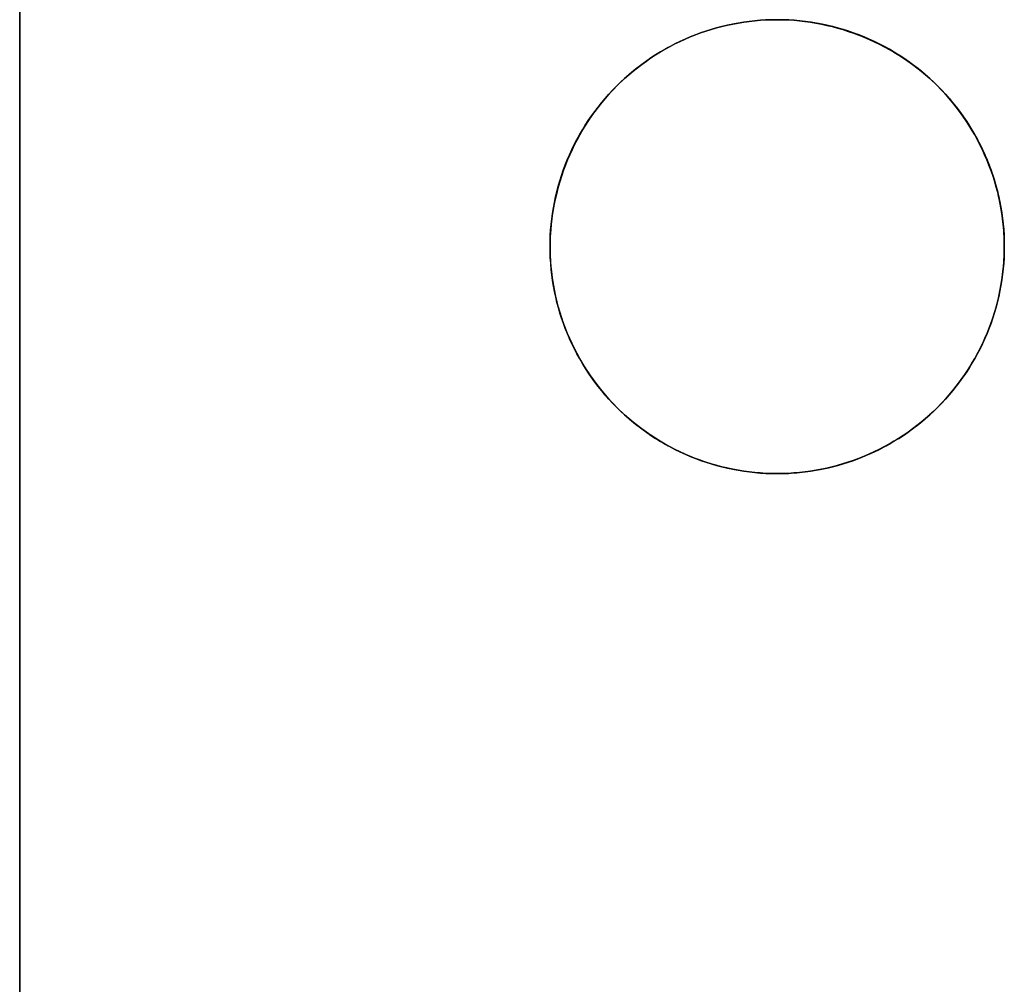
# Model space of a CAD drawing. Header units: millimetres. Extents: x -88 to 88, y -12 to 103.
# Tile 106 of 256: x -71.5 to -68.25, y 31.26 to 34.45. Entities that reach past the tile are written whole.
import ezdxf

# ---------------------------------------------------------------- set-up
doc = ezdxf.new("R2010")
doc.units = ezdxf.units.MM
doc.layers.add('Default', color=7, linetype='Continuous', true_color=0x000000)
doc.layers.add('TOP', color=7, linetype='Continuous', true_color=0xc80000)

msp = doc.modelspace()

# ---------------------------------------------------------------- linework, layer by layer
at = {"layer": 'Default', "color": 254, "true_color": 0xcad1ee}
for points in [[(-71.5012, 3.0352), (-71.5012, 98.0352)], [(-71.5012, 93.3863), (-71.5012, 25.6841)], [(-71.5012, 93.3863), (-71.5012, 25.6841)]]:
    msp.add_lwpolyline(points, dxfattribs=at)
at = {"layer": 'TOP', "color": 254, "true_color": 0xcad1ee}
for points in [[(-68.25, 33.7), (-68.2504, 33.7259), (-68.2518, 33.7517), (-68.254, 33.7775), (-68.2571, 33.8032), (-68.2611, 33.8288), (-68.266, 33.8542), (-68.2718, 33.8795), (-68.2784, 33.9045), (-68.2859, 33.9293), (-68.2943, 33.9538), (-68.3034, 33.978), (-68.3134, 34.0019), (-68.3243, 34.0254), (-68.3359, 34.0485), (-68.3483, 34.0713), (-68.3615, 34.0935), (-68.3755, 34.1153), (-68.3902, 34.1366), (-68.4056, 34.1574), (-68.4218, 34.1777), (-68.4386, 34.1973), (-68.4561, 34.2164), (-68.4743, 34.2349), (-68.493, 34.2527), (-68.5124, 34.2699), (-68.5324, 34.2864), (-68.5529, 34.3022), (-68.574, 34.3172), (-68.5955, 34.3316), (-68.6176, 34.3452), (-68.64, 34.358), (-68.663, 34.37), (-68.6863, 34.3812), (-68.71, 34.3917), (-68.734, 34.4013), (-68.7584, 34.41), (-68.7831, 34.4179), (-68.808, 34.425), (-68.8331, 34.4312), (-68.8584, 34.4365), (-68.884, 34.441), (-68.9096, 34.4445), (-68.9353, 34.4472), (-68.9612, 34.449), (-68.9871, 34.4499), (-69.0129, 34.4499), (-69.0388, 34.449), (-69.0647, 34.4472), (-69.0904, 34.4445), (-69.116, 34.441), (-69.1416, 34.4365), (-69.1669, 34.4312), (-69.192, 34.425), (-69.2169, 34.4179), (-69.2416, 34.41), (-69.266, 34.4013), (-69.29, 34.3917), (-69.3137, 34.3812), (-69.337, 34.37), (-69.36, 34.358), (-69.3824, 34.3452), (-69.4045, 34.3316), (-69.426, 34.3172), (-69.4471, 34.3022), (-69.4676, 34.2864), (-69.4876, 34.2699), (-69.507, 34.2527), (-69.5257, 34.2349), (-69.5439, 34.2164), (-69.5614, 34.1973), (-69.5782, 34.1777), (-69.5944, 34.1574), (-69.6098, 34.1366), (-69.6245, 34.1153), (-69.6385, 34.0935), (-69.6517, 34.0713), (-69.6641, 34.0485), (-69.6757, 34.0254), (-69.6866, 34.0019), (-69.6966, 33.978), (-69.7057, 33.9538), (-69.7141, 33.9293), (-69.7216, 33.9045), (-69.7282, 33.8795), (-69.734, 33.8542), (-69.7389, 33.8288), (-69.7429, 33.8032), (-69.746, 33.7775), (-69.7482, 33.7517), (-69.7496, 33.7259), (-69.75, 33.7)], [(-69.75, 33.7), (-69.7496, 33.6741), (-69.7482, 33.6483), (-69.746, 33.6225), (-69.7429, 33.5968), (-69.7389, 33.5712), (-69.734, 33.5458), (-69.7282, 33.5205), (-69.7216, 33.4955), (-69.7141, 33.4707), (-69.7057, 33.4462), (-69.6966, 33.422), (-69.6866, 33.3981), (-69.6757, 33.3746), (-69.6641, 33.3515), (-69.6517, 33.3287), (-69.6385, 33.3065), (-69.6245, 33.2847), (-69.6098, 33.2634), (-69.5944, 33.2426), (-69.5782, 33.2223), (-69.5614, 33.2027), (-69.5439, 33.1836), (-69.5257, 33.1651), (-69.507, 33.1473), (-69.4876, 33.1301), (-69.4676, 33.1136), (-69.4471, 33.0978), (-69.426, 33.0828), (-69.4045, 33.0684), (-69.3824, 33.0548), (-69.36, 33.042), (-69.337, 33.03), (-69.3137, 33.0188), (-69.29, 33.0083), (-69.266, 32.9987), (-69.2416, 32.99), (-69.2169, 32.9821), (-69.192, 32.975), (-69.1669, 32.9688), (-69.1416, 32.9635), (-69.116, 32.959), (-69.0904, 32.9555), (-69.0647, 32.9528), (-69.0388, 32.951), (-69.0129, 32.9501), (-68.9871, 32.9501), (-68.9612, 32.951), (-68.9353, 32.9528), (-68.9096, 32.9555), (-68.884, 32.959), (-68.8584, 32.9635), (-68.8331, 32.9688), (-68.808, 32.975), (-68.7831, 32.9821), (-68.7584, 32.99), (-68.734, 32.9987), (-68.71, 33.0083), (-68.6863, 33.0188), (-68.663, 33.03), (-68.64, 33.042), (-68.6176, 33.0548), (-68.5955, 33.0684), (-68.574, 33.0828), (-68.5529, 33.0978), (-68.5324, 33.1136), (-68.5124, 33.1301), (-68.493, 33.1473), (-68.4743, 33.1651), (-68.4561, 33.1836), (-68.4386, 33.2027), (-68.4218, 33.2223), (-68.4056, 33.2426), (-68.3902, 33.2634), (-68.3755, 33.2847), (-68.3615, 33.3065), (-68.3483, 33.3287), (-68.3359, 33.3515), (-68.3243, 33.3746), (-68.3134, 33.3981), (-68.3034, 33.422), (-68.2943, 33.4462), (-68.2859, 33.4707), (-68.2784, 33.4955), (-68.2718, 33.5205), (-68.266, 33.5458), (-68.2611, 33.5712), (-68.2571, 33.5968), (-68.254, 33.6225), (-68.2518, 33.6483), (-68.2504, 33.6741), (-68.25, 33.7)]]:
    msp.add_lwpolyline(points, dxfattribs=at)
at = {"layer": 'TOP', "color": 254, "true_color": 0xcad1ee, "extrusion": (1, 0, 0)}
for points in [[(34.45, 13.2215), (32.95, 13.1682)], [(32.95, 13.1683), (32.95, 13.4687)]]:
    msp.add_lwpolyline(points, dxfattribs=at)
at = {"layer": 'TOP', "color": 254, "true_color": 0xcad1ee, "extrusion": (-2.19593e-16, 1, 1.47467e-08)}
msp.add_lwpolyline([(69.75, 13.4686), (69.75, 13.1682)], dxfattribs=at)
at = {"layer": 'TOP', "color": 254, "true_color": 0xcad1ee, "extrusion": (-8.37952e-07, 1, -2.97446e-08)}
msp.add_lwpolyline([(69.75, 13.1681), (68.25, 13.2214)], dxfattribs=at)
at = {"layer": 'TOP', "color": 254, "true_color": 0xcad1ee, "extrusion": (1, -2.83012e-16, 1.67227e-08)}
msp.add_lwpolyline([(33.7, 13.2214), (33.7, 13.5218)], dxfattribs=at)
at = {"layer": 'TOP', "color": 254, "true_color": 0xcad1ee}
for points in [[(-68.25, 33.7, 13.2214), (-68.2502, 33.719, 13.2221), (-68.251, 33.7378, 13.2227), (-68.2521, 33.7566, 13.2234), (-68.2538, 33.7752, 13.224), (-68.2559, 33.7937, 13.2245), (-68.2584, 33.8121, 13.2251), (-68.2614, 33.8304, 13.2257), (-68.2648, 33.8485, 13.2262), (-68.2687, 33.8664, 13.2267), (-68.273, 33.8842, 13.2272), (-68.2777, 33.9018, 13.2276), (-68.2828, 33.9192, 13.2281), (-68.2883, 33.9365, 13.2285), (-68.2942, 33.9535, 13.2289), (-68.3004, 33.9704, 13.2293), (-68.3071, 33.9871, 13.2296), (-68.3145, 34.0042, 13.23), (-68.3222, 34.0211, 13.2303), (-68.3304, 34.0378, 13.2306), (-68.3389, 34.0542, 13.2309), (-68.3478, 34.0704, 13.2311), (-68.3571, 34.0863, 13.2314), (-68.3668, 34.102, 13.2316), (-68.3769, 34.1174, 13.2318), (-68.3873, 34.1325, 13.232), (-68.398, 34.1474, 13.2321), (-68.4091, 34.1619, 13.2322), (-68.4206, 34.1762, 13.2323), (-68.4324, 34.1902, 13.2324), (-68.4445, 34.2039, 13.2325), (-68.4569, 34.2173, 13.2325), (-68.4697, 34.2304, 13.2325), (-68.4828, 34.2431, 13.2325), (-68.4962, 34.2556, 13.2325), (-68.5098, 34.2677, 13.2325), (-68.5238, 34.2795, 13.2324), (-68.5381, 34.2909, 13.2323), (-68.5527, 34.302, 13.2322), (-68.5675, 34.3128, 13.232), (-68.5827, 34.3232, 13.2319), (-68.5981, 34.3332, 13.2317), (-68.6137, 34.3429, 13.2315), (-68.6296, 34.3522, 13.2312), (-68.6458, 34.3611, 13.231), (-68.6622, 34.3696, 13.2307), (-68.6789, 34.3778, 13.2304), (-68.6958, 34.3855, 13.2301), (-68.713, 34.3929, 13.2297), (-68.7296, 34.3996, 13.2294), (-68.7465, 34.4059, 13.229), (-68.7636, 34.4118, 13.2286), (-68.7809, 34.4173, 13.2282), (-68.7983, 34.4224, 13.2278), (-68.8159, 34.4271, 13.2273), (-68.8337, 34.4313, 13.2268), (-68.8517, 34.4352, 13.2263), (-68.8698, 34.4386, 13.2258), (-68.888, 34.4416, 13.2253), (-68.9064, 34.4441, 13.2247), (-68.925, 34.4462, 13.2241), (-68.9436, 34.4479, 13.2235), (-68.9624, 34.4491, 13.2229), (-68.9813, 34.4498, 13.2222), (-69.0002, 34.45, 13.2216), (-69.0186, 34.4498, 13.2209), (-69.037, 34.4491, 13.2202), (-69.0554, 34.4479, 13.2195), (-69.0737, 34.4463, 13.2188), (-69.092, 34.4443, 13.2181), (-69.1103, 34.4418, 13.2174), (-69.1284, 34.4389, 13.2166), (-69.1465, 34.4355, 13.2159), (-69.1645, 34.4317, 13.2151), (-69.1825, 34.4274, 13.2143), (-69.2003, 34.4227, 13.2135), (-69.2179, 34.4176, 13.2127), (-69.2355, 34.4121, 13.2119), (-69.2529, 34.4061, 13.211), (-69.2701, 34.3997, 13.2102), (-69.2872, 34.3928, 13.2093), (-69.3041, 34.3856, 13.2085), (-69.3209, 34.3779, 13.2076), (-69.3374, 34.3698, 13.2067), (-69.3537, 34.3613, 13.2058), (-69.3698, 34.3524, 13.205), (-69.3857, 34.3432, 13.2041), (-69.4014, 34.3335, 13.2032), (-69.4168, 34.3235, 13.2022), (-69.432, 34.313, 13.2013), (-69.4469, 34.3023, 13.2004), (-69.4615, 34.2911, 13.1995), (-69.4759, 34.2796, 13.1986), (-69.49, 34.2678, 13.1977), (-69.5038, 34.2556, 13.1967), (-69.5173, 34.2431, 13.1958), (-69.5304, 34.2302, 13.1949), (-69.5433, 34.2171, 13.194), (-69.5558, 34.2036, 13.193), (-69.568, 34.1898, 13.1921), (-69.5798, 34.1757, 13.1912), (-69.5913, 34.1613, 13.1903), (-69.6024, 34.1467, 13.1893), (-69.6132, 34.1318, 13.1884), (-69.6236, 34.1166, 13.1875), (-69.6336, 34.1012, 13.1866), (-69.6433, 34.0855, 13.1857), (-69.6526, 34.0696, 13.1848), (-69.6614, 34.0535, 13.1839), (-69.6699, 34.0372, 13.183), (-69.678, 34.0206, 13.1822), (-69.6857, 34.0039, 13.1813), (-69.6929, 33.987, 13.1804), (-69.6998, 33.9699, 13.1796), (-69.7062, 33.9526, 13.1787), (-69.7121, 33.9352, 13.1779), (-69.7177, 33.9177, 13.1771), (-69.7228, 33.9, 13.1763), (-69.7275, 33.8822, 13.1755), (-69.7317, 33.8643, 13.1747), (-69.7355, 33.8463, 13.1739), (-69.7389, 33.8282, 13.1731), (-69.7418, 33.81, 13.1724), (-69.7443, 33.7918, 13.1716), (-69.7464, 33.7735, 13.1709), (-69.748, 33.7552, 13.1702), (-69.7491, 33.7368, 13.1695), (-69.7498, 33.7184, 13.1688), (-69.75, 33.7, 13.1682)], [(-69.75, 33.7, 13.4686), (-69.7498, 33.7184, 13.4692), (-69.7491, 33.7368, 13.4699), (-69.748, 33.7552, 13.4706), (-69.7464, 33.7735, 13.4713), (-69.7443, 33.7918, 13.472), (-69.7418, 33.81, 13.4728), (-69.7389, 33.8282, 13.4735), (-69.7355, 33.8463, 13.4743), (-69.7317, 33.8643, 13.4751), (-69.7275, 33.8822, 13.4759), (-69.7228, 33.9, 13.4767), (-69.7177, 33.9177, 13.4775), (-69.7121, 33.9352, 13.4783), (-69.7062, 33.9526, 13.4791), (-69.6998, 33.9699, 13.48), (-69.6929, 33.987, 13.4808), (-69.6857, 34.0039, 13.4817), (-69.678, 34.0206, 13.4825), (-69.6699, 34.0372, 13.4834), (-69.6614, 34.0535, 13.4843), (-69.6526, 34.0696, 13.4852), (-69.6433, 34.0855, 13.4861), (-69.6336, 34.1012, 13.487), (-69.6236, 34.1166, 13.4879), (-69.6132, 34.1318, 13.4888), (-69.6024, 34.1467, 13.4897), (-69.5913, 34.1614, 13.4906), (-69.5798, 34.1757, 13.4916), (-69.5679, 34.1898, 13.4925), (-69.5558, 34.2036, 13.4934), (-69.5432, 34.2171, 13.4943), (-69.5304, 34.2303, 13.4953), (-69.5172, 34.2431, 13.4962), (-69.5037, 34.2556, 13.4971), (-69.49, 34.2678, 13.498), (-69.4759, 34.2797, 13.499), (-69.4615, 34.2912, 13.4999), (-69.4469, 34.3023, 13.5008), (-69.432, 34.3131, 13.5017), (-69.4168, 34.3235, 13.5026), (-69.4014, 34.3335, 13.5035), (-69.3857, 34.3432, 13.5044), (-69.3698, 34.3524, 13.5053), (-69.3537, 34.3613, 13.5062), (-69.3374, 34.3698, 13.5071), (-69.3209, 34.3779, 13.508), (-69.3041, 34.3856, 13.5088), (-69.2872, 34.3928, 13.5097), (-69.2701, 34.3997, 13.5106), (-69.2529, 34.4061, 13.5114), (-69.2355, 34.4121, 13.5122), (-69.2179, 34.4176, 13.5131), (-69.2003, 34.4227, 13.5139), (-69.1825, 34.4274, 13.5147), (-69.1645, 34.4317, 13.5155), (-69.1465, 34.4355, 13.5162), (-69.1284, 34.4389, 13.517), (-69.1103, 34.4418, 13.5178), (-69.092, 34.4443, 13.5185), (-69.0737, 34.4463, 13.5192), (-69.0554, 34.4479, 13.5199), (-69.037, 34.4491, 13.5206), (-69.0186, 34.4498, 13.5213), (-69.0002, 34.45, 13.522), (-68.9813, 34.4498, 13.5226), (-68.9624, 34.4491, 13.5233), (-68.9436, 34.4479, 13.5239), (-68.925, 34.4462, 13.5245), (-68.9065, 34.4442, 13.5251), (-68.8881, 34.4416, 13.5256), (-68.8699, 34.4386, 13.5262), (-68.8518, 34.4352, 13.5267), (-68.8338, 34.4314, 13.5272), (-68.8161, 34.4271, 13.5277), (-68.7985, 34.4224, 13.5281), (-68.781, 34.4173, 13.5286), (-68.7638, 34.4118, 13.529), (-68.7467, 34.4059, 13.5294), (-68.7298, 34.3997, 13.5297), (-68.7132, 34.393, 13.5301), (-68.696, 34.3856, 13.5304), (-68.6791, 34.3779, 13.5308), (-68.6625, 34.3698, 13.5311), (-68.646, 34.3612, 13.5313), (-68.6298, 34.3523, 13.5316), (-68.6139, 34.343, 13.5318), (-68.5983, 34.3333, 13.532), (-68.5828, 34.3233, 13.5322), (-68.5677, 34.3129, 13.5324), (-68.5529, 34.3021, 13.5325), (-68.5383, 34.291, 13.5327), (-68.524, 34.2796, 13.5328), (-68.51, 34.2678, 13.5328), (-68.4963, 34.2557, 13.5329), (-68.4829, 34.2433, 13.5329), (-68.4698, 34.2305, 13.5329), (-68.4571, 34.2174, 13.5329), (-68.4446, 34.204, 13.5329), (-68.4325, 34.1904, 13.5328), (-68.4207, 34.1764, 13.5327), (-68.4093, 34.1621, 13.5326), (-68.3981, 34.1475, 13.5325), (-68.3874, 34.1327, 13.5323), (-68.377, 34.1176, 13.5322), (-68.3669, 34.1022, 13.532), (-68.3573, 34.0865, 13.5318), (-68.3479, 34.0706, 13.5315), (-68.339, 34.0544, 13.5313), (-68.3305, 34.038, 13.531), (-68.3223, 34.0213, 13.5307), (-68.3146, 34.0044, 13.5303), (-68.3072, 33.9873, 13.53), (-68.3005, 33.9706, 13.5296), (-68.2942, 33.9537, 13.5293), (-68.2883, 33.9367, 13.5289), (-68.2828, 33.9194, 13.5284), (-68.2777, 33.9019, 13.528), (-68.273, 33.8843, 13.5275), (-68.2687, 33.8665, 13.5271), (-68.2649, 33.8486, 13.5266), (-68.2614, 33.8305, 13.526), (-68.2584, 33.8122, 13.5255), (-68.2559, 33.7938, 13.5249), (-68.2538, 33.7753, 13.5243), (-68.2521, 33.7566, 13.5237), (-68.251, 33.7379, 13.5231), (-68.2502, 33.719, 13.5225), (-68.25, 33.7, 13.5218)], [(-68.25, 33.7, 13.2214), (-68.2502, 33.7184, 13.2221), (-68.2509, 33.7369, 13.2227), (-68.2521, 33.7552, 13.2233), (-68.2537, 33.7736, 13.2239), (-68.2558, 33.7919, 13.2245), (-68.2583, 33.8101, 13.225), (-68.2613, 33.8283, 13.2256), (-68.2648, 33.8463, 13.2261), (-68.2686, 33.8643, 13.2266), (-68.2729, 33.8822, 13.2271), (-68.2777, 33.9, 13.2276), (-68.2828, 33.9176, 13.228), (-68.2884, 33.9351, 13.2284), (-68.2944, 33.9525, 13.2288), (-68.3008, 33.9697, 13.2292), (-68.3077, 33.9868, 13.2296), (-68.3149, 34.0037, 13.2299), (-68.3225, 34.0204, 13.2303), (-68.3306, 34.0369, 13.2306), (-68.339, 34.0533, 13.2308), (-68.3478, 34.0694, 13.2311), (-68.3571, 34.0853, 13.2314), (-68.3667, 34.101, 13.2316), (-68.3766, 34.1164, 13.2318), (-68.387, 34.1316, 13.2319), (-68.3977, 34.1466, 13.2321), (-68.4088, 34.1613, 13.2322), (-68.4203, 34.1757, 13.2323), (-68.4321, 34.1898, 13.2324), (-68.4443, 34.2036, 13.2325), (-68.4568, 34.2171, 13.2325), (-68.4697, 34.2303, 13.2325), (-68.4829, 34.2432, 13.2325), (-68.4964, 34.2557, 13.2325), (-68.5102, 34.2679, 13.2324), (-68.5244, 34.2797, 13.2324), (-68.5388, 34.2912, 13.2323), (-68.5534, 34.3023, 13.2321), (-68.5684, 34.313, 13.232), (-68.5836, 34.3234, 13.2318), (-68.599, 34.3333, 13.2316), (-68.6147, 34.3429, 13.2314), (-68.6306, 34.3522, 13.2312), (-68.6468, 34.361, 13.2309), (-68.6631, 34.3694, 13.2307), (-68.6796, 34.3775, 13.2304), (-68.6964, 34.3851, 13.23), (-68.7133, 34.3923, 13.2297), (-68.7303, 34.3992, 13.2293), (-68.7476, 34.4056, 13.229), (-68.7649, 34.4116, 13.2286), (-68.7825, 34.4172, 13.2281), (-68.8001, 34.4223, 13.2277), (-68.8179, 34.4271, 13.2272), (-68.8358, 34.4314, 13.2268), (-68.8538, 34.4352, 13.2263), (-68.8718, 34.4387, 13.2257), (-68.89, 34.4417, 13.2252), (-68.9082, 34.4442, 13.2246), (-68.9265, 34.4463, 13.2241), (-68.9448, 34.4479, 13.2235), (-68.9632, 34.4491, 13.2229), (-68.9816, 34.4498, 13.2222), (-69.0001, 34.45, 13.2216), (-69.0185, 34.4498, 13.2209), (-69.0369, 34.4491, 13.2202), (-69.0553, 34.448, 13.2196), (-69.0736, 34.4464, 13.2188), (-69.0919, 34.4444, 13.2181), (-69.1101, 34.4419, 13.2174), (-69.1283, 34.439, 13.2166), (-69.1463, 34.4356, 13.2159), (-69.1643, 34.4318, 13.2151), (-69.1822, 34.4275, 13.2143), (-69.1999, 34.4229, 13.2135), (-69.2176, 34.4177, 13.2127), (-69.2351, 34.4122, 13.2119), (-69.2526, 34.4062, 13.2111), (-69.2698, 34.3998, 13.2102), (-69.287, 34.3929, 13.2094), (-69.3039, 34.3857, 13.2085), (-69.3206, 34.378, 13.2076), (-69.3371, 34.3699, 13.2068), (-69.3534, 34.3615, 13.2059), (-69.3695, 34.3526, 13.205), (-69.3854, 34.3433, 13.2041), (-69.4011, 34.3336, 13.2032), (-69.4166, 34.3236, 13.2023), (-69.4317, 34.3132, 13.2014), (-69.4467, 34.3024, 13.2004), (-69.4613, 34.2913, 13.1995), (-69.4757, 34.2798, 13.1986), (-69.4898, 34.2679, 13.1977), (-69.5036, 34.2558, 13.1968), (-69.5171, 34.2433, 13.1958), (-69.5302, 34.2304, 13.1949), (-69.5431, 34.2173, 13.194), (-69.5555, 34.2038, 13.193), (-69.5677, 34.19, 13.1921), (-69.5795, 34.1759, 13.1912), (-69.5909, 34.1615, 13.1903), (-69.602, 34.1468, 13.1894), (-69.6127, 34.1319, 13.1884), (-69.623, 34.1167, 13.1875), (-69.633, 34.1012, 13.1866), (-69.6426, 34.0855, 13.1857), (-69.6518, 34.0695, 13.1848), (-69.6607, 34.0534, 13.1839), (-69.6691, 34.037, 13.1831), (-69.6772, 34.0204, 13.1822), (-69.6848, 34.0037, 13.1813), (-69.6921, 33.9867, 13.1804), (-69.6989, 33.9696, 13.1796), (-69.7054, 33.9524, 13.1787), (-69.7114, 33.935, 13.1779), (-69.717, 33.9174, 13.1771), (-69.7222, 33.8997, 13.1763), (-69.7269, 33.8819, 13.1755), (-69.7313, 33.864, 13.1747), (-69.7351, 33.846, 13.1739), (-69.7386, 33.828, 13.1731), (-69.7416, 33.8098, 13.1724), (-69.7441, 33.7916, 13.1716), (-69.7462, 33.7734, 13.1709), (-69.7479, 33.7551, 13.1702), (-69.7491, 33.7367, 13.1695), (-69.7498, 33.7184, 13.1688), (-69.75, 33.7, 13.1682)], [(-69.75, 33.7, 13.4686), (-69.7498, 33.7184, 13.4692), (-69.7491, 33.7368, 13.4699), (-69.748, 33.7551, 13.4706), (-69.7464, 33.7735, 13.4713), (-69.7443, 33.7918, 13.472), (-69.7418, 33.81, 13.4728), (-69.7389, 33.8282, 13.4735), (-69.7356, 33.8462, 13.4743), (-69.7317, 33.8642, 13.4751), (-69.7275, 33.8822, 13.4758), (-69.7228, 33.8999, 13.4766), (-69.7177, 33.9176, 13.4775), (-69.7122, 33.9352, 13.4783), (-69.7062, 33.9526, 13.4791), (-69.6998, 33.9698, 13.4799), (-69.693, 33.9869, 13.4808), (-69.6857, 34.0039, 13.4817), (-69.678, 34.0207, 13.4825), (-69.6699, 34.0372, 13.4834), (-69.6614, 34.0536, 13.4843), (-69.6526, 34.0697, 13.4852), (-69.6433, 34.0856, 13.4861), (-69.6337, 34.1012, 13.487), (-69.6237, 34.1166, 13.4879), (-69.6133, 34.1317, 13.4888), (-69.6025, 34.1466, 13.4897), (-69.5914, 34.1613, 13.4906), (-69.5799, 34.1756, 13.4916), (-69.5681, 34.1897, 13.4925), (-69.5559, 34.2035, 13.4934), (-69.5433, 34.217, 13.4943), (-69.5304, 34.2303, 13.4953), (-69.5172, 34.2432, 13.4962), (-69.5037, 34.2557, 13.4971), (-69.4899, 34.2679, 13.4981), (-69.4758, 34.2798, 13.499), (-69.4614, 34.2913, 13.4999), (-69.4468, 34.3024, 13.5008), (-69.4319, 34.3132, 13.5017), (-69.4168, 34.3236, 13.5026), (-69.4014, 34.3336, 13.5035), (-69.3857, 34.3432, 13.5044), (-69.3698, 34.3525, 13.5053), (-69.3537, 34.3614, 13.5062), (-69.3374, 34.3698, 13.5071), (-69.3208, 34.3779, 13.508), (-69.3041, 34.3856, 13.5089), (-69.2871, 34.3929, 13.5097), (-69.27, 34.3997, 13.5106), (-69.2528, 34.4061, 13.5114), (-69.2354, 34.4121, 13.5123), (-69.2178, 34.4176, 13.5131), (-69.2002, 34.4228, 13.5139), (-69.1824, 34.4274, 13.5147), (-69.1645, 34.4317, 13.5155), (-69.1465, 34.4355, 13.5163), (-69.1284, 34.4389, 13.517), (-69.1102, 34.4418, 13.5178), (-69.092, 34.4443, 13.5185), (-69.0737, 34.4463, 13.5192), (-69.0553, 34.4479, 13.5199), (-69.037, 34.4491, 13.5206), (-69.0186, 34.4498, 13.5213), (-69.0002, 34.45, 13.522), (-68.9818, 34.4498, 13.5226), (-68.9635, 34.4491, 13.5232), (-68.9451, 34.4479, 13.5238), (-68.9268, 34.4463, 13.5244), (-68.9086, 34.4442, 13.525), (-68.8904, 34.4416, 13.5256), (-68.8722, 34.4386, 13.5261), (-68.8541, 34.4352, 13.5266), (-68.8361, 34.4313, 13.5271), (-68.8182, 34.427, 13.5276), (-68.8004, 34.4222, 13.5281), (-68.7827, 34.417, 13.5285), (-68.7652, 34.4114, 13.5289), (-68.7477, 34.4054, 13.5293), (-68.7305, 34.399, 13.5297), (-68.7134, 34.3921, 13.5301), (-68.6964, 34.3848, 13.5304), (-68.6796, 34.3772, 13.5307), (-68.6631, 34.3691, 13.531), (-68.6467, 34.3607, 13.5313), (-68.6305, 34.3518, 13.5316), (-68.6146, 34.3426, 13.5318), (-68.5988, 34.333, 13.532), (-68.5834, 34.323, 13.5322), (-68.5681, 34.3127, 13.5324), (-68.5532, 34.302, 13.5325), (-68.5385, 34.2909, 13.5326), (-68.5241, 34.2795, 13.5327), (-68.51, 34.2677, 13.5328), (-68.4962, 34.2555, 13.5329), (-68.4827, 34.2431, 13.5329), (-68.4696, 34.2302, 13.5329), (-68.4567, 34.2171, 13.5329), (-68.4442, 34.2036, 13.5329), (-68.432, 34.1898, 13.5328), (-68.4202, 34.1757, 13.5327), (-68.4087, 34.1613, 13.5326), (-68.3976, 34.1467, 13.5325), (-68.3868, 34.1317, 13.5323), (-68.3764, 34.1166, 13.5322), (-68.3663, 34.1011, 13.532), (-68.3567, 34.0855, 13.5317), (-68.3474, 34.0695, 13.5315), (-68.3385, 34.0534, 13.5312), (-68.33, 34.0371, 13.531), (-68.322, 34.0206, 13.5307), (-68.3143, 34.0038, 13.5303), (-68.3071, 33.9869, 13.53), (-68.3002, 33.9698, 13.5296), (-68.2938, 33.9525, 13.5292), (-68.2878, 33.9351, 13.5288), (-68.2822, 33.9175, 13.5284), (-68.2771, 33.8999, 13.5279), (-68.2724, 33.8821, 13.5275), (-68.2682, 33.8642, 13.527), (-68.2644, 33.8463, 13.5265), (-68.261, 33.8282, 13.526), (-68.2581, 33.8101, 13.5254), (-68.2556, 33.7919, 13.5249), (-68.2536, 33.7736, 13.5243), (-68.252, 33.7553, 13.5237), (-68.2509, 33.7369, 13.5231), (-68.2502, 33.7185, 13.5224), (-68.25, 33.7, 13.5218)], [(-69.75, 33.7, 13.1682), (-69.7498, 33.6816, 13.1675), (-69.7491, 33.6632, 13.1669), (-69.748, 33.6448, 13.1663), (-69.7464, 33.6265, 13.1657), (-69.7443, 33.6082, 13.1651), (-69.7418, 33.5899, 13.1646), (-69.7389, 33.5718, 13.164), (-69.7355, 33.5537, 13.1635), (-69.7317, 33.5357, 13.163), (-69.7275, 33.5178, 13.1625), (-69.7228, 33.5, 13.1621), (-69.7177, 33.4823, 13.1616), (-69.7121, 33.4647, 13.1612), (-69.7061, 33.4473, 13.1608), (-69.6997, 33.4301, 13.1604), (-69.6929, 33.413, 13.1601), (-69.6856, 33.396, 13.1597), (-69.678, 33.3793, 13.1594), (-69.6699, 33.3628, 13.1591), (-69.6614, 33.3464, 13.1588), (-69.6525, 33.3303, 13.1586), (-69.6432, 33.3144, 13.1583), (-69.6336, 33.2987, 13.1581), (-69.6235, 33.2833, 13.1579), (-69.6131, 33.2681, 13.1578), (-69.6023, 33.2532, 13.1576), (-69.5912, 33.2385, 13.1575), (-69.5797, 33.2241, 13.1574), (-69.5678, 33.2101, 13.1573), (-69.5556, 33.1963, 13.1572), (-69.5431, 33.1828, 13.1572), (-69.5302, 33.1696, 13.1572), (-69.5171, 33.1567, 13.1572), (-69.5036, 33.1442, 13.1573), (-69.4898, 33.132, 13.1573), (-69.4757, 33.1202, 13.1574), (-69.4613, 33.1087, 13.1575), (-69.4466, 33.0975, 13.1576), (-69.4317, 33.0867, 13.1578), (-69.4165, 33.0763, 13.158), (-69.4011, 33.0663, 13.1582), (-69.3854, 33.0566, 13.1584), (-69.3695, 33.0474, 13.1586), (-69.3534, 33.0385, 13.1589), (-69.337, 33.03, 13.1592), (-69.3205, 33.0219, 13.1595), (-69.3037, 33.0143, 13.1598), (-69.2868, 33.007, 13.1602), (-69.2697, 33.0002, 13.1605), (-69.2525, 32.9938, 13.1609), (-69.235, 32.9878, 13.1613), (-69.2175, 32.9823, 13.1617), (-69.1998, 32.9771, 13.1622), (-69.182, 32.9725, 13.1627), (-69.1641, 32.9682, 13.1631), (-69.1461, 32.9644, 13.1636), (-69.128, 32.961, 13.1642), (-69.1098, 32.9581, 13.1647), (-69.0916, 32.9556, 13.1653), (-69.0733, 32.9536, 13.1658), (-69.0549, 32.952, 13.1664), (-69.0365, 32.9509, 13.167), (-69.0181, 32.9502, 13.1677), (-68.9997, 32.95, 13.1683), (-68.9813, 32.9502, 13.169), (-68.9629, 32.9509, 13.1696), (-68.9446, 32.9521, 13.1703), (-68.9262, 32.9537, 13.171), (-68.9079, 32.9557, 13.1718), (-68.8897, 32.9582, 13.1725), (-68.8715, 32.9611, 13.1733), (-68.8534, 32.9645, 13.174), (-68.8354, 32.9683, 13.1748), (-68.8175, 32.9726, 13.1756), (-68.7997, 32.9773, 13.1764), (-68.7821, 32.9824, 13.1772), (-68.7645, 32.9879, 13.178), (-68.7471, 32.9939, 13.1788), (-68.7299, 33.0003, 13.1797), (-68.7128, 33.0072, 13.1805), (-68.6959, 33.0144, 13.1814), (-68.6791, 33.0221, 13.1822), (-68.6626, 33.0302, 13.1831), (-68.6463, 33.0387, 13.184), (-68.6302, 33.0476, 13.1849), (-68.6143, 33.0568, 13.1858), (-68.5986, 33.0665, 13.1867), (-68.5832, 33.0765, 13.1876), (-68.568, 33.0869, 13.1885), (-68.5531, 33.0977, 13.1894), (-68.5385, 33.1089, 13.1903), (-68.5241, 33.1203, 13.1912), (-68.51, 33.1322, 13.1921), (-68.4962, 33.1444, 13.193), (-68.4828, 33.1569, 13.1939), (-68.4696, 33.1697, 13.1949), (-68.4568, 33.1829, 13.1958), (-68.4442, 33.1964, 13.1967), (-68.432, 33.2102, 13.1976), (-68.4202, 33.2243, 13.1985), (-68.4087, 33.2387, 13.1995), (-68.3976, 33.2533, 13.2004), (-68.3868, 33.2682, 13.2013), (-68.3764, 33.2834, 13.2022), (-68.3664, 33.2988, 13.2031), (-68.3567, 33.3145, 13.204), (-68.3474, 33.3304, 13.2049), (-68.3386, 33.3465, 13.2057), (-68.3301, 33.3628, 13.2066), (-68.322, 33.3794, 13.2075), (-68.3143, 33.3961, 13.2084), (-68.3071, 33.413, 13.2092), (-68.3002, 33.4301, 13.2101), (-68.2938, 33.4474, 13.2109), (-68.2879, 33.4648, 13.2117), (-68.2823, 33.4823, 13.2125), (-68.2772, 33.5, 13.2134), (-68.2725, 33.5178, 13.2142), (-68.2683, 33.5357, 13.2149), (-68.2645, 33.5537, 13.2157), (-68.2611, 33.5718, 13.2165), (-68.2582, 33.59, 13.2172), (-68.2557, 33.6082, 13.218), (-68.2536, 33.6265, 13.2187), (-68.252, 33.6448, 13.2194), (-68.2509, 33.6632, 13.2201), (-68.2502, 33.6816, 13.2208), (-68.25, 33.7, 13.2214)], [(-68.25, 33.7, 13.5218), (-68.2502, 33.6816, 13.5211), (-68.2509, 33.6632, 13.5205), (-68.252, 33.6448, 13.5198), (-68.2536, 33.6265, 13.5191), (-68.2557, 33.6082, 13.5183), (-68.2582, 33.59, 13.5176), (-68.2611, 33.5718, 13.5168), (-68.2645, 33.5537, 13.5161), (-68.2683, 33.5357, 13.5153), (-68.2725, 33.5178, 13.5145), (-68.2772, 33.5, 13.5137), (-68.2823, 33.4823, 13.5129), (-68.2879, 33.4648, 13.5121), (-68.2938, 33.4474, 13.5113), (-68.3002, 33.4301, 13.5104), (-68.3071, 33.413, 13.5096), (-68.3143, 33.3961, 13.5087), (-68.322, 33.3794, 13.5079), (-68.3301, 33.3628, 13.507), (-68.3386, 33.3465, 13.5061), (-68.3474, 33.3304, 13.5052), (-68.3567, 33.3145, 13.5043), (-68.3664, 33.2988, 13.5034), (-68.3764, 33.2834, 13.5026), (-68.3868, 33.2682, 13.5016), (-68.3976, 33.2533, 13.5007), (-68.4087, 33.2387, 13.4998), (-68.4202, 33.2243, 13.4989), (-68.432, 33.2102, 13.498), (-68.4442, 33.1964, 13.4971), (-68.4567, 33.1829, 13.4962), (-68.4696, 33.1698, 13.4952), (-68.4827, 33.1569, 13.4943), (-68.4962, 33.1444, 13.4934), (-68.51, 33.1322, 13.4925), (-68.5241, 33.1204, 13.4916), (-68.5385, 33.1089, 13.4907), (-68.5531, 33.0977, 13.4897), (-68.568, 33.0869, 13.4888), (-68.5832, 33.0765, 13.4879), (-68.5986, 33.0665, 13.487), (-68.6143, 33.0568, 13.4861), (-68.6302, 33.0476, 13.4852), (-68.6463, 33.0387, 13.4844), (-68.6626, 33.0302, 13.4835), (-68.6791, 33.0221, 13.4826), (-68.6959, 33.0144, 13.4818), (-68.7128, 33.0072, 13.4809), (-68.7299, 33.0003, 13.48), (-68.7471, 32.9939, 13.4792), (-68.7645, 32.9879, 13.4784), (-68.7821, 32.9824, 13.4776), (-68.7997, 32.9773, 13.4768), (-68.8175, 32.9726, 13.476), (-68.8354, 32.9683, 13.4752), (-68.8534, 32.9645, 13.4744), (-68.8715, 32.9611, 13.4736), (-68.8897, 32.9582, 13.4729), (-68.9079, 32.9557, 13.4721), (-68.9262, 32.9537, 13.4714), (-68.9446, 32.9521, 13.4707), (-68.9629, 32.9509, 13.47), (-68.9813, 32.9502, 13.4693), (-68.9997, 32.95, 13.4687), (-69.0187, 32.9502, 13.468), (-69.0376, 32.9509, 13.4674), (-69.0563, 32.9521, 13.4668), (-69.075, 32.9538, 13.4662), (-69.0935, 32.9558, 13.4656), (-69.1119, 32.9584, 13.465), (-69.1301, 32.9614, 13.4645), (-69.1482, 32.9648, 13.4639), (-69.1661, 32.9686, 13.4634), (-69.1839, 32.9729, 13.463), (-69.2015, 32.9776, 13.4625), (-69.219, 32.9827, 13.4621), (-69.2362, 32.9882, 13.4616), (-69.2533, 32.9941, 13.4612), (-69.2702, 33.0003, 13.4609), (-69.2868, 33.007, 13.4605), (-69.304, 33.0144, 13.4602), (-69.3209, 33.0221, 13.4598), (-69.3375, 33.0302, 13.4595), (-69.354, 33.0388, 13.4592), (-69.3702, 33.0477, 13.459), (-69.3861, 33.057, 13.4587), (-69.4018, 33.0667, 13.4585), (-69.4172, 33.0767, 13.4583), (-69.4323, 33.0871, 13.4582), (-69.4471, 33.0979, 13.458), (-69.4617, 33.109, 13.4579), (-69.476, 33.1204, 13.4578), (-69.49, 33.1322, 13.4577), (-69.5037, 33.1443, 13.4576), (-69.5171, 33.1567, 13.4576), (-69.5302, 33.1695, 13.4576), (-69.5429, 33.1826, 13.4576), (-69.5554, 33.196, 13.4576), (-69.5675, 33.2096, 13.4577), (-69.5793, 33.2236, 13.4578), (-69.5907, 33.2379, 13.4579), (-69.6019, 33.2525, 13.458), (-69.6126, 33.2673, 13.4581), (-69.623, 33.2824, 13.4583), (-69.6331, 33.2978, 13.4585), (-69.6427, 33.3135, 13.4587), (-69.6521, 33.3294, 13.4589), (-69.661, 33.3456, 13.4592), (-69.6695, 33.362, 13.4594), (-69.6777, 33.3787, 13.4597), (-69.6854, 33.3956, 13.4601), (-69.6928, 33.4127, 13.4604), (-69.6995, 33.4294, 13.4608), (-69.7058, 33.4463, 13.4611), (-69.7117, 33.4633, 13.4615), (-69.7172, 33.4806, 13.4619), (-69.7223, 33.4981, 13.4624), (-69.727, 33.5157, 13.4628), (-69.7313, 33.5335, 13.4633), (-69.7351, 33.5514, 13.4638), (-69.7386, 33.5695, 13.4643), (-69.7416, 33.5878, 13.4649), (-69.7441, 33.6062, 13.4654), (-69.7462, 33.6247, 13.466), (-69.7479, 33.6434, 13.4666), (-69.749, 33.6621, 13.4673), (-69.7498, 33.681, 13.4679), (-69.75, 33.7, 13.4686)], [(-69.75, 33.7, 13.1682), (-69.7498, 33.6816, 13.1675), (-69.7491, 33.6632, 13.1669), (-69.748, 33.6448, 13.1663), (-69.7464, 33.6265, 13.1657), (-69.7443, 33.6082, 13.1651), (-69.7418, 33.5899, 13.1646), (-69.7389, 33.5718, 13.164), (-69.7355, 33.5537, 13.1635), (-69.7317, 33.5357, 13.163), (-69.7275, 33.5178, 13.1625), (-69.7228, 33.4999, 13.162), (-69.7177, 33.4823, 13.1616), (-69.7121, 33.4647, 13.1612), (-69.7061, 33.4473, 13.1608), (-69.6997, 33.43, 13.1604), (-69.6929, 33.413, 13.16), (-69.6856, 33.396, 13.1597), (-69.6779, 33.3792, 13.1594), (-69.6699, 33.3627, 13.1591), (-69.6614, 33.3463, 13.1588), (-69.6525, 33.3302, 13.1585), (-69.6433, 33.3144, 13.1583), (-69.6336, 33.2987, 13.1581), (-69.6236, 33.2833, 13.1579), (-69.6132, 33.2682, 13.1577), (-69.6025, 33.2533, 13.1576), (-69.5914, 33.2387, 13.1575), (-69.5799, 33.2243, 13.1574), (-69.568, 33.2103, 13.1573), (-69.5558, 33.1965, 13.1572), (-69.5433, 33.183, 13.1572), (-69.5304, 33.1697, 13.1572), (-69.5172, 33.1568, 13.1572), (-69.5037, 33.1443, 13.1573), (-69.4899, 33.1321, 13.1573), (-69.4758, 33.1202, 13.1574), (-69.4614, 33.1087, 13.1575), (-69.4468, 33.0976, 13.1576), (-69.4319, 33.0868, 13.1578), (-69.4168, 33.0765, 13.158), (-69.4014, 33.0664, 13.1581), (-69.3857, 33.0568, 13.1584), (-69.3699, 33.0475, 13.1586), (-69.3538, 33.0387, 13.1589), (-69.3374, 33.0302, 13.1591), (-69.3209, 33.0221, 13.1594), (-69.3041, 33.0144, 13.1598), (-69.2871, 33.0071, 13.1601), (-69.2701, 33.0003, 13.1605), (-69.2528, 32.9939, 13.1609), (-69.2354, 32.9879, 13.1613), (-69.2179, 32.9824, 13.1617), (-69.2002, 32.9773, 13.1622), (-69.1824, 32.9726, 13.1626), (-69.1645, 32.9683, 13.1631), (-69.1465, 32.9645, 13.1636), (-69.1284, 32.9611, 13.1641), (-69.1102, 32.9582, 13.1647), (-69.0919, 32.9557, 13.1652), (-69.0736, 32.9537, 13.1658), (-69.0553, 32.9521, 13.1664), (-69.0369, 32.9509, 13.167), (-69.0186, 32.9502, 13.1676), (-69.0002, 32.95, 13.1683), (-68.9818, 32.9502, 13.169), (-68.9634, 32.9509, 13.1696), (-68.9451, 32.9521, 13.1703), (-68.9268, 32.9537, 13.171), (-68.9085, 32.9558, 13.1718), (-68.8903, 32.9584, 13.1725), (-68.8722, 32.9614, 13.1732), (-68.8541, 32.9648, 13.174), (-68.8361, 32.9687, 13.1748), (-68.8182, 32.973, 13.1756), (-68.8004, 32.9778, 13.1764), (-68.7827, 32.983, 13.1772), (-68.7652, 32.9886, 13.178), (-68.7477, 32.9946, 13.1788), (-68.7305, 33.001, 13.1797), (-68.7134, 33.0079, 13.1805), (-68.6964, 33.0151, 13.1814), (-68.6796, 33.0228, 13.1822), (-68.6631, 33.0309, 13.1831), (-68.6467, 33.0393, 13.184), (-68.6305, 33.0481, 13.1849), (-68.6146, 33.0574, 13.1858), (-68.5989, 33.067, 13.1867), (-68.5834, 33.0769, 13.1876), (-68.5682, 33.0873, 13.1885), (-68.5532, 33.098, 13.1894), (-68.5385, 33.1091, 13.1903), (-68.5241, 33.1205, 13.1912), (-68.51, 33.1323, 13.1921), (-68.4962, 33.1444, 13.193), (-68.4828, 33.1569, 13.1939), (-68.4696, 33.1697, 13.1949), (-68.4568, 33.1829, 13.1958), (-68.4443, 33.1964, 13.1967), (-68.4321, 33.2102, 13.1976), (-68.4202, 33.2242, 13.1985), (-68.4088, 33.2386, 13.1995), (-68.3976, 33.2533, 13.2004), (-68.3869, 33.2682, 13.2013), (-68.3764, 33.2833, 13.2022), (-68.3664, 33.2988, 13.2031), (-68.3568, 33.3144, 13.204), (-68.3475, 33.3303, 13.2049), (-68.3386, 33.3464, 13.2057), (-68.3301, 33.3627, 13.2066), (-68.3221, 33.3793, 13.2075), (-68.3144, 33.396, 13.2084), (-68.3071, 33.4129, 13.2092), (-68.3003, 33.43, 13.2101), (-68.2938, 33.4473, 13.2109), (-68.2878, 33.4648, 13.2117), (-68.2823, 33.4823, 13.2126), (-68.2771, 33.5, 13.2134), (-68.2725, 33.5178, 13.2142), (-68.2682, 33.5356, 13.2149), (-68.2644, 33.5536, 13.2157), (-68.261, 33.5717, 13.2165), (-68.2581, 33.5898, 13.2172), (-68.2556, 33.608, 13.218), (-68.2536, 33.6263, 13.2187), (-68.252, 33.6447, 13.2194), (-68.2509, 33.6631, 13.2201), (-68.2502, 33.6815, 13.2208), (-68.25, 33.7, 13.2214)], [(-68.25, 33.7, 13.5218), (-68.2502, 33.6816, 13.5211), (-68.2509, 33.6631, 13.5205), (-68.2521, 33.6447, 13.5198), (-68.2537, 33.6264, 13.5191), (-68.2558, 33.6081, 13.5183), (-68.2583, 33.5899, 13.5176), (-68.2613, 33.5717, 13.5168), (-68.2648, 33.5537, 13.5161), (-68.2686, 33.5357, 13.5153), (-68.2729, 33.5178, 13.5145), (-68.2777, 33.5, 13.5137), (-68.2828, 33.4824, 13.5129), (-68.2884, 33.4649, 13.5121), (-68.2944, 33.4475, 13.5113), (-68.3008, 33.4303, 13.5104), (-68.3076, 33.4132, 13.5096), (-68.3149, 33.3963, 13.5087), (-68.3225, 33.3796, 13.5079), (-68.3306, 33.3631, 13.507), (-68.339, 33.3467, 13.5061), (-68.3478, 33.3306, 13.5052), (-68.3571, 33.3147, 13.5043), (-68.3667, 33.299, 13.5035), (-68.3766, 33.2835, 13.5026), (-68.387, 33.2683, 13.5016), (-68.3977, 33.2534, 13.5007), (-68.4088, 33.2387, 13.4998), (-68.4203, 33.2243, 13.4989), (-68.4321, 33.2102, 13.498), (-68.4443, 33.1964, 13.4971), (-68.4568, 33.1828, 13.4962), (-68.4697, 33.1696, 13.4952), (-68.483, 33.1566, 13.4943), (-68.4967, 33.144, 13.4934), (-68.5106, 33.1317, 13.4924), (-68.5247, 33.1198, 13.4915), (-68.5392, 33.1083, 13.4906), (-68.5538, 33.0971, 13.4897), (-68.5688, 33.0864, 13.4888), (-68.584, 33.076, 13.4879), (-68.5994, 33.066, 13.487), (-68.615, 33.0564, 13.4861), (-68.6308, 33.0471, 13.4852), (-68.6469, 33.0383, 13.4843), (-68.6632, 33.0299, 13.4834), (-68.6796, 33.0219, 13.4826), (-68.6962, 33.0143, 13.4817), (-68.7131, 33.0071, 13.4809), (-68.7301, 33.0003, 13.48), (-68.7472, 32.9939, 13.4792), (-68.7645, 32.9879, 13.4784), (-68.782, 32.9824, 13.4776), (-68.7996, 32.9773, 13.4767), (-68.8173, 32.9726, 13.476), (-68.8351, 32.9683, 13.4752), (-68.8531, 32.9645, 13.4744), (-68.8712, 32.9611, 13.4736), (-68.8894, 32.9582, 13.4729), (-68.9076, 32.9557, 13.4722), (-68.926, 32.9537, 13.4714), (-68.9444, 32.9521, 13.4707), (-68.9629, 32.9509, 13.47), (-68.9815, 32.9502, 13.4693), (-69.0001, 32.95, 13.4687), (-69.0186, 32.9502, 13.468), (-69.037, 32.9509, 13.4674), (-69.0554, 32.952, 13.4668), (-69.0737, 32.9536, 13.4662), (-69.092, 32.9557, 13.4656), (-69.1102, 32.9581, 13.4651), (-69.1283, 32.961, 13.4645), (-69.1463, 32.9644, 13.464), (-69.1643, 32.9682, 13.4635), (-69.1822, 32.9725, 13.463), (-69.1999, 32.9771, 13.4625), (-69.2176, 32.9822, 13.4621), (-69.2351, 32.9878, 13.4617), (-69.2525, 32.9938, 13.4613), (-69.2698, 33.0002, 13.4609), (-69.2869, 33.007, 13.4605), (-69.3038, 33.0143, 13.4602), (-69.3205, 33.022, 13.4598), (-69.337, 33.03, 13.4595), (-69.3534, 33.0385, 13.4592), (-69.3695, 33.0474, 13.459), (-69.3854, 33.0567, 13.4588), (-69.4011, 33.0663, 13.4585), (-69.4165, 33.0764, 13.4583), (-69.4317, 33.0868, 13.4582), (-69.4466, 33.0976, 13.458), (-69.4613, 33.1087, 13.4579), (-69.4757, 33.1202, 13.4578), (-69.4898, 33.132, 13.4577), (-69.5036, 33.1442, 13.4576), (-69.517, 33.1567, 13.4576), (-69.5302, 33.1696, 13.4576), (-69.543, 33.1827, 13.4576), (-69.5555, 33.1962, 13.4576), (-69.5676, 33.21, 13.4577), (-69.5794, 33.2241, 13.4578), (-69.5909, 33.2385, 13.4579), (-69.6019, 33.2531, 13.458), (-69.6127, 33.2681, 13.4581), (-69.623, 33.2833, 13.4583), (-69.633, 33.2988, 13.4585), (-69.6426, 33.3145, 13.4587), (-69.6518, 33.3304, 13.459), (-69.6606, 33.3466, 13.4592), (-69.6691, 33.363, 13.4595), (-69.6771, 33.3796, 13.4598), (-69.6848, 33.3963, 13.4601), (-69.6921, 33.4133, 13.4605), (-69.6989, 33.4304, 13.4608), (-69.7054, 33.4476, 13.4612), (-69.7114, 33.4651, 13.4616), (-69.717, 33.4826, 13.462), (-69.7222, 33.5003, 13.4625), (-69.7269, 33.5181, 13.4629), (-69.7313, 33.536, 13.4634), (-69.7351, 33.554, 13.4639), (-69.7386, 33.572, 13.4644), (-69.7416, 33.5902, 13.465), (-69.7441, 33.6084, 13.4655), (-69.7462, 33.6267, 13.4661), (-69.7479, 33.645, 13.4667), (-69.7491, 33.6633, 13.4673), (-69.7498, 33.6816, 13.4679), (-69.75, 33.7, 13.4686)]]:
    msp.add_polyline3d(points, dxfattribs=at)

doc.saveas('drawing.dxf')
